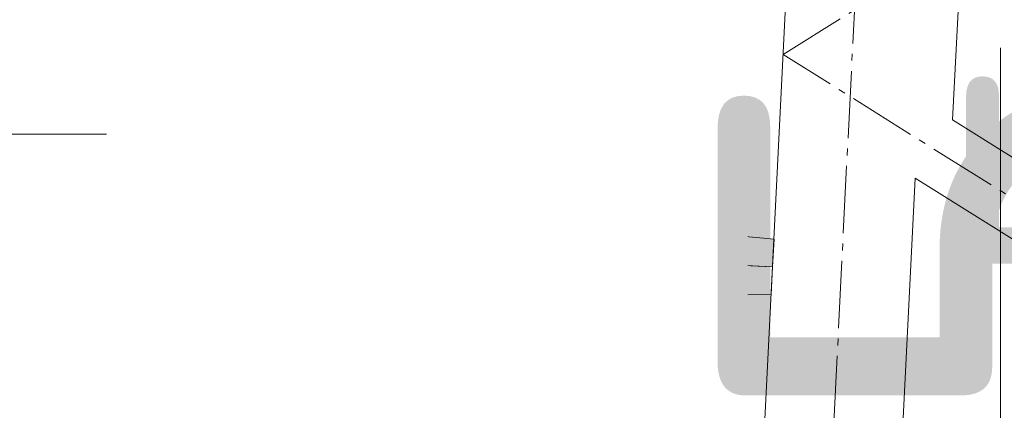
# Model space of a CAD drawing. Header units: millimetres. Extents: x -15830 to 4680139, y -28864 to 2281735.
# Tile 88 of 256: x 118368 to 119794, y 133069 to 133634. Entities that reach past the tile are written whole.
import ezdxf
from ezdxf import colors
from ezdxf.entities.mleader import LeaderData, LeaderLine
from ezdxf.enums import TextEntityAlignment as Align
from ezdxf.math import Vec2, Vec3

# ---------------------------------------------------------------- set-up
doc = ezdxf.new("R2010")
doc.units = ezdxf.units.MM
for name, pattern in [('AM_DIN_G_W050', [13.75, 9.75, -1.5, 1, -1.5]), ('CARKOVANA', [5, 3, -2]), ('DASHDOT', [25.4, 12.7, -6.35, 0, -6.35]), ('HIDDEN', [9.525, 6.35, -3.175])]:
    doc.linetypes.add(name, pattern=pattern)
for name, color, linetype in [('0 @ 250 (1)', 7, 'Continuous'), ('0 @ 250 (2)', 7, 'Continuous'), ('0 @ 400', 7, 'Continuous'), ('_____detaily', 1, 'Continuous'), ('NWT_UT_ZARIZENI', 4, 'Continuous')]:
    doc.layers.add(name, color=color, linetype=linetype)
for name, color, linetype, lineweight in [('A99_N_kce-pohl', 1, 'Continuous', 9), ('A99_N_kce-rez-sil', 6, 'Continuous', 18), ('A99_N_kce-rez-ten', 4, 'Continuous', 9), ('A99_N_kce-rez-ten @ 200', 4, 'Continuous', 9), ('A99_N_koty-200-vysk', 6, 'Continuous', 9), ('A99_N_sraf', 252, 'Continuous', 0), ('A99_N_txt-popis-50', 240, 'Continuous', 9), ('A99_N_txt-popis-50 @ 200', 240, 'Continuous', 9), ('A99_N_txt-popis-50 @ 50', 240, 'Continuous', 9), ('A99_N_znaceni 200', 5, 'Continuous', 5), ('A99_N_znaceni 50', 5, 'Continuous', 5), ('A99_S_kce-pohl', 7, 'Continuous', 5), ('A99_S_kce-rez-sil', 7, 'Continuous', 15), ('A99_S_kce-rez-ten', 7, 'Continuous', 9), ('A99_S_sraf', 252, 'Continuous', 9)]:
    doc.layers.add(name, color=color, linetype=linetype, lineweight=lineweight)
doc.styles.add('A99_kota', font='isocpeur.ttf', dxfattribs={"height": 2})
doc.styles.add('A99_popis', font='isocpeur.ttf')
doc.linetypes.add('IZOLACE', pattern='A,0.00254,-2.54,[134,ltypeshp.shx,S=2.54,R=0,X=-2.54,Y=0],-5.08,[134,ltypeshp.shx,S=2.54,R=180,X=2.54,Y=0],-2.54', length=10.16254)

# ---------------------------------------------------------------- blocks, each defined once
blk = doc.blocks.new('*U43')
at = {"color": 0, "linetype": 'ByBlock', "lineweight": -2}
blk.add_lwpolyline([(0, 0), (0, -5.7), (0, -5.7), (9.7, -5.7)], dxfattribs=at)
at = {"color": 0, "linetype": 'ByBlock', "lineweight": -2, "style": 'A99_kota'}
blk.add_attdef('POPIS', text='', height=2, dxfattribs=at).set_placement((9.2, -5.2), align=Align.BOTTOM_RIGHT)
blk.add_attdef('VYSKA', text='', height=2, dxfattribs=at).set_placement((9.2, -6.45), align=Align.TOP_RIGHT)
blk = doc.blocks.new('*U764')
at = {"layer": 'A99_N_koty-200-vysk', "lineweight": 5, "xscale": 200, "yscale": 200, "zscale": 200, "rotation": 90.00000000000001}
blk.add_blockref('*U43', (118649, 131653.3), dxfattribs=at)
blk.add_blockref('*U43', (118649, 131653.3), dxfattribs=at)
blk.add_blockref('*U43', (118649, 131653.3), dxfattribs=at)
blk.add_blockref('*U43', (118649, 131653.3), dxfattribs=at)
at = {"layer": 'A99_N_koty-200-vysk', "lineweight": 5}
ref = blk.add_blockref('*U43', (118649, 131653.3), dxfattribs=dict(at, xscale=200, yscale=200, zscale=200, rotation=90.00000000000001))
ref.add_attrib('VYSKA', '+14.245', dxfattribs={"layer": '0 @ 400', "color": 0, "linetype": 'ByBlock', "lineweight": -2, "height": 800, "rotation": 90, "style": 'A99_kota'}).set_placement((119379, 133598.3), align=Align.TOP_RIGHT)
ref = blk.add_blockref('*U43', (118649, 131653.3), dxfattribs=dict(at, xscale=200, yscale=200, zscale=200, rotation=90.00000000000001))
ref.add_attrib('VYSKA', '+14.245', dxfattribs={"layer": '0 @ 250 (1)', "color": 0, "linetype": 'ByBlock', "lineweight": -2, "height": 500, "rotation": 90, "style": 'A99_kota'}).set_placement((119739, 133598.3), align=Align.TOP_RIGHT)
ref = blk.add_blockref('*U43', (118649, 131653.3), dxfattribs=dict(at, xscale=200, yscale=200, zscale=200, rotation=90.00000000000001))
ref.add_attrib('VYSKA', '+14.245', dxfattribs={"layer": '0 @ 250 (2)', "color": 0, "linetype": 'ByBlock', "lineweight": -2, "height": 500, "rotation": 90, "style": 'A99_kota'}).set_placement((119739, 133598.3), align=Align.TOP_RIGHT)
blk = doc.blocks.new('Befestiger_gross')
at = {"layer": '_____detaily', "linetype": 'Continuous', "lineweight": -2}
for p, q in [((0.5, 0.5), (0, 0)), ((0.5, 0.5), (0, 0)), ((0.5, -0.5), (0, 0)), ((0.5, -0.5), (0, 0)), ((2.1, 0.5), (0.5, 0.5)), ((2.1, 0.5), (0.5, 0.5)), ((0.6, 0.5), (0.6, 0.5)), ((0.6, 0.5), (0.6, 0.5)), ((0.6, 0.5), (0.6, 0.5)), ((0.6, 0.5), (0.6, 0.5)), ((1.7, -1), (2.3, 1)), ((2.3, 1), (2.1, 0.5)), ((2.3, 1), (2.5, 0.5)), ((2.3, 1), (2.5, 0.5)), ((3.3, 0.5), (2.5, 0.5)), ((3.3, 0.5), (2.5, 0.5)), ((2.9, -1), (3.5, 1)), ((3.5, 1), (3.3, 0.5)), ((3.5, 1), (3.7, 0.5)), ((3.5, 1), (3.7, 0.5)), ((4.5, 0.5), (3.7, 0.5)), ((4.5, 0.5), (3.7, 0.5)), ((4, -1), (4.7, 1)), ((4.5, 0.5), (4.7, 1)), ((4.7, 1), (4.8, 0.5)), ((4.7, 1), (4.8, 0.5)), ((5.7, 0.5), (4.8, 0.5)), ((5.7, 0.5), (4.8, 0.5)), ((5.2, -1), (5.9, 1)), ((5.7, 0.5), (5.9, 1)), ((5.9, 1), (6, 0.5)), ((5.9, 1), (6, 0.5)), ((6.9, 0.5), (6, 0.5)), ((6, 0.5), (6, 0.5)), ((6.9, 0.5), (6, 0.5)), ((6, 0.5), (6, 0.5)), ((6.4, -1), (7, 1)), ((6.9, 0.5), (7, 1)), ((7, 1), (7.2, 0.5)), ((7, 1), (7.2, 0.5)), ((8.1, 0.5), (7.2, 0.5)), ((8.1, 0.5), (7.2, 0.5)), ((7.6, -1), (8.2, 1)), ((8.1, 0.5), (8.2, 1)), ((8.2, 1), (8.4, 0.5)), ((8.2, 1), (8.4, 0.5)), ((9.3, 0.5), (8.4, 0.5)), ((9.3, 0.5), (8.4, 0.5)), ((8.8, -1), (9.4, 1)), ((9.3, 0.5), (9.4, 1)), ((9.4, 1), (9.6, 0.5)), ((9.4, 1), (9.6, 0.5)), ((10.5, 0.5), (9.6, 0.5)), ((10.5, 0.5), (9.6, 0.5)), ((10, -1), (10.6, 1)), ((10.6, 1), (10.5, 0.5)), ((10.6, 1), (10.8, 0.5)), ((10.6, 1), (10.8, 0.5)), ((11.6, 0.5), (10.8, 0.5)), ((11.6, 0.5), (10.8, 0.5)), ((11.2, -1), (11.8, 1)), ((11.8, 1), (11.6, 0.5)), ((11.8, 1), (12, 0.5)), ((11.8, 1), (12, 0.5)), ((12.8, 0.5), (12, 0.5)), ((12.8, 0.5), (12, 0.5)), ((12.4, -1), (13, 1)), ((13, 1), (12.8, 0.5)), ((13, 1), (13.1, 0.5)), ((13, 1), (13.1, 0.5)), ((14, 0.5), (13.1, 0.5)), ((14, 0.5), (13.1, 0.5)), ((13.5, -1), (14.2, 1)), ((14.2, 1), (14, 0.5)), ((14.2, 1), (14.3, 0.5)), ((14.2, 1), (14.3, 0.5)), ((15.2, 0.5), (14.3, 0.5)), ((14.3, 0.5), (14.3, 0.5)), ((15.2, 0.5), (14.3, 0.5)), ((14.3, 0.5), (14.3, 0.5)), ((14.7, -1), (15.4, 1)), ((15.4, 1), (15.2, 0.5)), ((15.4, 1), (15.5, 0.5)), ((15.4, 1), (15.5, 0.5)), ((16.4, 0.5), (15.5, 0.5)), ((16.4, 0.5), (15.5, 0.5)), ((15.9, -1), (16.5, 1)), ((16.5, 1), (16.4, 0.5)), ((16.5, 1), (16.7, 0.5)), ((16.5, 1), (16.7, 0.5)), ((17.6, 0.5), (16.7, 0.5)), ((17.6, 0.5), (16.7, 0.5)), ((17.1, -1), (17.7, 1)), ((17.7, 1), (17.6, 0.5)), ((17.7, 1), (17.9, 0.5)), ((17.7, 1), (17.9, 0.5)), ((18.8, 0.5), (17.9, 0.5)), ((18.8, 0.5), (17.9, 0.5)), ((18.3, -1), (18.9, 1)), ((18.9, 1), (18.8, 0.5)), ((18.9, 1), (19.1, 0.5)), ((18.9, 1), (19.1, 0.5)), ((19.9, 0.5), (19.1, 0.5)), ((19.9, 0.5), (19.1, 0.5)), ((19.5, -1), (20.1, 1.1)), ((20.1, 1.1), (19.9, 0.5)), ((20.1, 1.1), (20.3, 0.5)), ((20.1, 1.1), (20.3, 0.5)), ((21.1, 0.5), (20.3, 0.5)), ((20.3, 0.5), (20.3, 0.5)), ((21.1, 0.5), (20.3, 0.5)), ((20.3, 0.5), (20.3, 0.5)), ((20.7, -1), (21.3, 1.1)), ((21.3, 1.1), (21.1, 0.5)), ((21.3, 1.1), (21.5, 0.5)), ((21.3, 1.1), (21.5, 0.5)), ((22.3, 0.5), (21.5, 0.5)), ((22.3, 0.5), (21.5, 0.5)), ((21.8, -1), (22.5, 1.1)), ((22.5, 1.1), (22.3, 0.5)), ((22.5, 1.1), (22.6, 0.5)), ((22.5, 1.1), (22.6, 0.5)), ((23.5, 0.5), (22.6, 0.5)), ((23.5, 0.5), (22.6, 0.5)), ((23, -1), (23.7, 1.1)), ((23.7, 1.1), (23.5, 0.5)), ((23.7, 1.1), (23.8, 0.5)), ((23.7, 1.1), (23.8, 0.5)), ((24.7, 0.5), (23.8, 0.5)), ((24.7, 0.5), (23.8, 0.5)), ((24.2, -1), (24.9, 1.1)), ((24.9, 1.1), (24.7, 0.5)), ((24.9, 1.1), (25, 0.5)), ((24.9, 1.1), (25, 0.5)), ((25.9, 0.5), (25, 0.5)), ((25.9, 0.5), (25, 0.5)), ((25.4, -1), (26, 1.1)), ((26, 1.1), (25.9, 0.5)), ((26, 1.1), (26.2, 0.5)), ((26, 1.1), (26.2, 0.5)), ((27, 0.5), (26.2, 0.5)), ((27, 0.5), (26.2, 0.5)), ((26.5, -1), (27.2, 1)), ((27.2, 1), (27, 0.5)), ((27.2, 1), (27.3, 0.5)), ((27.2, 1), (27.3, 0.5)), ((28.2, 0.5), (27.3, 0.5)), ((28.2, 0.5), (27.3, 0.5)), ((27.7, -1), (28.4, 1)), ((28.4, 1), (28.2, 0.5)), ((28.4, 1), (28.5, 0.5)), ((28.4, 1), (28.5, 0.5)), ((29.4, 0.5), (28.5, 0.5)), ((28.5, 0.5), (28.5, 0.5)), ((29.4, 0.5), (28.5, 0.5)), ((28.5, 0.5), (28.5, 0.5)), ((28.9, -1), (29.6, 1)), ((29.6, 1), (29.4, 0.5)), ((29.6, 1), (29.7, 0.5)), ((29.6, 1), (29.7, 0.5)), ((30.6, 0.5), (29.7, 0.5)), ((30.6, 0.5), (29.7, 0.5)), ((30.1, -1), (30.7, 1)), ((30.7, 1), (30.6, 0.5)), ((30.7, 1), (30.9, 0.5)), ((30.7, 1), (30.9, 0.5)), ((31.8, 0.5), (30.9, 0.5)), ((31.8, 0.5), (30.9, 0.5)), ((31.3, -1), (31.9, 1)), ((31.9, 1), (31.8, 0.5)), ((31.9, 1), (32.1, 0.5)), ((31.9, 1), (32.1, 0.5)), ((33, 0.5), (32.1, 0.5)), ((33, 0.5), (32.1, 0.5)), ((32.5, -1), (33.1, 1)), ((33.1, 1), (33, 0.5)), ((33.1, 1), (33.3, 0.5)), ((33.1, 1), (33.3, 0.5)), ((34.1, 0.5), (33.3, 0.5)), ((34.1, 0.5), (33.3, 0.5)), ((33.7, -1), (34.3, 1)), ((34.3, 1), (34.1, 0.5)), ((34.3, 1), (34.5, 0.5)), ((34.3, 1), (34.5, 0.5)), ((36.5, 0.5), (34.5, 0.5)), ((36.5, 0.5), (34.5, 0.5)), ((36.5, 0.5), (37.3, 1.4)), ((36.5, 0.5), (37.3, 1.4)), ((37.3, -1.4), (37.3, 1.4)), ((37.3, -1.4), (37.3, 1.4)), ((1.5, -0.5), (0.5, -0.5)), ((1.5, -0.5), (0.5, -0.5)), ((1.5, -0.5), (1.7, -1)), ((1.5, -0.5), (1.7, -1)), ((1.7, -1), (1.8, -0.5)), ((2.7, -0.5), (1.8, -0.5)), ((2.7, -0.5), (1.8, -0.5)), ((2.7, -0.5), (2.9, -1)), ((2.7, -0.5), (2.9, -1)), ((2.9, -1), (3, -0.5)), ((3.9, -0.5), (3, -0.5)), ((3.9, -0.5), (3, -0.5)), ((3.9, -0.5), (4, -1)), ((3.9, -0.5), (4, -1)), ((4.2, -0.5), (4, -1)), ((5.1, -0.5), (4.2, -0.5)), ((5.1, -0.5), (4.2, -0.5)), ((5.1, -0.5), (5.2, -1)), ((5.1, -0.5), (5.2, -1)), ((5.4, -0.5), (5.2, -1)), ((6.3, -0.5), (5.4, -0.5)), ((6.3, -0.5), (5.4, -0.5)), ((6.3, -0.5), (6.4, -1)), ((6.3, -0.5), (6.4, -1)), ((6.6, -0.5), (6.4, -1)), ((7.4, -0.5), (6.6, -0.5)), ((7.4, -0.5), (6.6, -0.5)), ((7.4, -0.5), (7.6, -1)), ((7.4, -0.5), (7.6, -1)), ((7.8, -0.5), (7.6, -1)), ((8.6, -0.5), (7.8, -0.5)), ((8.6, -0.5), (7.8, -0.5)), ((8.6, -0.5), (8.8, -1)), ((8.6, -0.5), (8.8, -1)), ((8.9, -0.5), (8.8, -1)), ((9.8, -0.5), (8.9, -0.5)), ((9.8, -0.5), (8.9, -0.5)), ((9.8, -0.5), (10, -1)), ((9.8, -0.5), (10, -1)), ((10.1, -0.5), (10, -1)), ((11, -0.5), (10.1, -0.5)), ((11, -0.5), (10.1, -0.5)), ((11, -0.5), (11.2, -1)), ((11, -0.5), (11.2, -1)), ((11.3, -0.5), (11.2, -1)), ((12.2, -0.5), (11.3, -0.5)), ((12.2, -0.5), (11.3, -0.5)), ((12.2, -0.5), (12.3, -1)), ((12.2, -0.5), (12.3, -1)), ((12.5, -0.5), (12.3, -1)), ((13.4, -0.5), (12.5, -0.5)), ((13.4, -0.5), (12.5, -0.5)), ((13.4, -0.5), (13.5, -1)), ((13.4, -0.5), (13.5, -1)), ((13.7, -0.5), (13.5, -1)), ((14.6, -0.5), (13.7, -0.5)), ((14.6, -0.5), (13.7, -0.5)), ((14.6, -0.5), (14.7, -1)), ((14.6, -0.5), (14.7, -1)), ((14.9, -0.5), (14.7, -1)), ((15.7, -0.5), (14.9, -0.5)), ((15.7, -0.5), (14.9, -0.5)), ((15.7, -0.5), (15.9, -1)), ((15.7, -0.5), (15.9, -1)), ((16.1, -0.5), (15.9, -1)), ((16.9, -0.5), (16.1, -0.5)), ((16.9, -0.5), (16.1, -0.5)), ((16.9, -0.5), (17.1, -1)), ((16.9, -0.5), (17.1, -1)), ((17.2, -0.5), (17.1, -1)), ((18.1, -0.5), (17.2, -0.5)), ((18.1, -0.5), (17.2, -0.5)), ((18.1, -0.5), (18.3, -1)), ((18.1, -0.5), (18.3, -1)), ((18.4, -0.5), (18.3, -1)), ((19.3, -0.5), (18.4, -0.5)), ((19.3, -0.5), (18.4, -0.5)), ((19.3, -0.5), (19.5, -1)), ((19.3, -0.5), (19.5, -1)), ((19.6, -0.5), (19.5, -1)), ((20.5, -0.5), (19.6, -0.5)), ((20.5, -0.5), (19.6, -0.5)), ((20.5, -0.5), (20.7, -1)), ((20.5, -0.5), (20.7, -1)), ((20.8, -0.5), (20.7, -1)), ((21.7, -0.5), (20.8, -0.5)), ((21.7, -0.5), (20.8, -0.5)), ((21.7, -0.5), (21.8, -1)), ((21.7, -0.5), (21.8, -1)), ((22, -0.5), (21.8, -1)), ((22.9, -0.5), (22, -0.5)), ((22.9, -0.5), (22, -0.5)), ((22.9, -0.5), (23, -1)), ((22.9, -0.5), (23, -1)), ((23.2, -0.5), (23, -1)), ((24.1, -0.5), (23.2, -0.5)), ((24.1, -0.5), (23.2, -0.5)), ((24.1, -0.5), (24.2, -1)), ((24.1, -0.5), (24.2, -1)), ((24.4, -0.5), (24.2, -1)), ((25.3, -0.5), (24.4, -0.5)), ((25.3, -0.5), (24.4, -0.5)), ((25.3, -0.5), (25.4, -1)), ((25.3, -0.5), (25.4, -1)), ((25.6, -0.5), (25.4, -1)), ((26.4, -0.5), (25.6, -0.5)), ((26.4, -0.5), (25.6, -0.5)), ((26.4, -0.5), (26.5, -1)), ((26.4, -0.5), (26.5, -1)), ((26.7, -0.5), (26.5, -1)), ((27.6, -0.5), (26.7, -0.5)), ((27.6, -0.5), (26.7, -0.5)), ((27.6, -0.5), (27.7, -1)), ((27.6, -0.5), (27.7, -1)), ((27.9, -0.5), (27.7, -1)), ((28.8, -0.5), (27.9, -0.5)), ((28.8, -0.5), (27.9, -0.5)), ((28.8, -0.5), (28.9, -1)), ((28.8, -0.5), (28.9, -1)), ((29.1, -0.5), (28.9, -1)), ((30, -0.5), (29.1, -0.5)), ((30, -0.5), (29.1, -0.5)), ((30, -0.5), (30.1, -1)), ((30, -0.5), (30.1, -1)), ((30.3, -0.5), (30.1, -1)), ((31.1, -0.5), (30.3, -0.5)), ((31.1, -0.5), (30.3, -0.5)), ((31.1, -0.5), (31.3, -1)), ((31.1, -0.5), (31.3, -1)), ((31.5, -0.5), (31.3, -1)), ((32.3, -0.5), (31.5, -0.5)), ((32.3, -0.5), (31.5, -0.5)), ((32.3, -0.5), (32.5, -1)), ((32.3, -0.5), (32.5, -1)), ((32.6, -0.5), (32.5, -1)), ((33.5, -0.5), (32.6, -0.5)), ((33.5, -0.5), (32.6, -0.5)), ((33.5, -0.5), (33.7, -1)), ((33.5, -0.5), (33.7, -1)), ((33.8, -0.5), (33.7, -1)), ((36.5, -0.5), (33.8, -0.5)), ((36.5, -0.5), (33.8, -0.5)), ((36.5, -0.5), (37.3, -1.4)), ((36.5, -0.5), (37.3, -1.4))]:
    blk.add_line(p, q, dxfattribs=at)
blk = doc.blocks.new('*U926')
at = {"layer": 'A99_N_txt-popis-50 @ 50', "lineweight": 9}
ml = blk.add_multileader_mtext('Standard', dxfattribs=at)
ml.set_content('\\A1;{\\C256;odvodňovací systém \\Pbude součásti \\Pdodávky opláštění}', color=1, style='A99_popis')
ml.set_leader_properties(color=256, linetype='ByLayer', lineweight=-1)
ml.build(insert=Vec2(0, 0))
ml.multileader.update_dxf_attribs({"dogleg_length": 1, "arrow_head_size": 75, "scale": 50})
ctx = ml.context
ctx.base_point, ctx.scale, ctx.char_height, ctx.arrow_head_size, ctx.landing_gap_size, ctx.plane_origin, ctx.plane_x_axis, ctx.plane_y_axis = Vec3(118618.1, 91672), 50, 100, 75, 62.5, Vec3(122104.1, 85760.8), Vec3(0, 1), Vec3(-1, 0)
notes = []
notes.append((ctx, [(1, (1, 1, 0), (118618.1, 93153.3), (0, -1), 146.2, [(0, [(119864.3, 93153.3)], 0, [])])]))
ctx.mtext.insert, ctx.mtext.text_direction, ctx.mtext.rotation, ctx.mtext.width, ctx.mtext.defined_height, ctx.mtext.flow_direction = Vec3(118553.1, 91734.5), Vec3(0, 1), 1.570796, 1255, 15.9, 5
ctx.mtext.has_bg_fill, ctx.mtext.bg_color, ctx.mtext.bg_scale_factor, ctx.mtext.bg_transparency, ctx.mtext.use_window_bg_color = 1, -1073741824, 1, 0, 1
for ctx, leaders in notes:
    for number, flags, end, landing, length, lines in leaders:
        leader = LeaderData()
        leader.index, (leader.has_last_leader_line, leader.has_dogleg_vector, leader.attachment_direction) = number, flags
        leader.last_leader_point, leader.dogleg_vector, leader.dogleg_length = Vec3(end), Vec3(landing), length
        for number, points, colour, breaks in lines:
            line = LeaderLine()
            line.index, line.vertices, line.color, line.breaks = number, Vec3.list(points), colors.encode_raw_color(colour), breaks
            leader.lines.append(line)
        ctx.leaders.append(leader)
at = {"layer": 'A99_N_txt-popis-50 @ 200', "lineweight": 9}
ml = blk.add_multileader_mtext('Standard', dxfattribs=at)
ml.set_content('\\A1;{\\C256;odvodňovací systém \\Pbude součásti \\Pdodávky opláštění}', color=1, style='A99_popis')
ml.set_leader_properties(color=256, linetype='ByLayer', lineweight=-1)
ml.build(insert=Vec2(0, 0))
ml.multileader.update_dxf_attribs({"dogleg_length": 1, "arrow_head_size": 300, "scale": 200})
ctx = ml.context
ctx.base_point, ctx.scale, ctx.char_height, ctx.arrow_head_size, ctx.landing_gap_size, ctx.plane_origin, ctx.plane_x_axis, ctx.plane_y_axis = Vec3(117949, 82248.3), 200, 400, 300, 250, Vec3(122104.1, 85760.8), Vec3(0, 1), Vec3(-1, 0)
notes = []
notes.append((ctx, [(1, (1, 1, 0), (117949, 92478.3), (0, -1), 4890, [(0, [(119864.3, 93153.3)], 0, [])])]))
ctx.mtext.insert, ctx.mtext.text_direction, ctx.mtext.rotation, ctx.mtext.width, ctx.mtext.defined_height, ctx.mtext.flow_direction = Vec3(117689, 82498.3), Vec3(0, 1), 1.570796, 5020, 63.5, 5
ctx.mtext.has_bg_fill, ctx.mtext.bg_color, ctx.mtext.bg_scale_factor, ctx.mtext.bg_transparency, ctx.mtext.use_window_bg_color = 1, -1073741824, 1, 0, 1
for ctx, leaders in notes:
    for number, flags, end, landing, length, lines in leaders:
        leader = LeaderData()
        leader.index, (leader.has_last_leader_line, leader.has_dogleg_vector, leader.attachment_direction) = number, flags
        leader.last_leader_point, leader.dogleg_vector, leader.dogleg_length = Vec3(end), Vec3(landing), length
        for number, points, colour, breaks in lines:
            line = LeaderLine()
            line.index, line.vertices, line.color, line.breaks = number, Vec3.list(points), colors.encode_raw_color(colour), breaks
            leader.lines.append(line)
        ctx.leaders.append(leader)

msp = doc.modelspace()

# ---------------------------------------------------------------- hatches: boundary and pattern name
at = {"layer": 'A99_N_kce-rez-ten', "lineweight": 0, "transparency": 33554562}
h = msp.add_hatch(dxfattribs=at)
h.set_pattern_fill('ANSI31', color=1, scale=50)
h.set_pattern_definition([(135, (123068.95, 93326.0855), (-4.4194174, -4.4194174), [])])
h.paths.add_polyline_path([(118508.95, 133435.752), (118508.95, 133340.752), (118488.95, 133340.752), (118488.95, 133428.252)])
at = {"layer": 'A99_N_kce-rez-ten', "lineweight": 0}
for points in [[(118469.667, 133365.752), (118469.667, 133380.752), (118470.667, 133380.752), (118470.667, 133365.752)], [(118511.95, 133365.752), (118511.95, 133380.752), (118510.95, 133380.752), (118510.95, 133365.752)], [(118637.95, 133358.253), (118637.95, 133373.253), (118638.95, 133373.253), (118638.95, 133358.253)]]:
    msp.add_hatch(color=1, dxfattribs=at).paths.add_polyline_path(points)
at = {"layer": 'A99_N_kce-rez-ten', "lineweight": 0, "transparency": 33554562}
h = msp.add_hatch(dxfattribs=at)
h.set_pattern_fill('ANSI31', color=1, scale=50)
h.set_pattern_definition([(135, (123068.95, 93398.5855), (-4.4194174, -4.4194174), [])])
h.paths.add_polyline_path([(118488.95, 133340.752), (118648.95, 133340.752), (118648.95, 133325.752), (118488.95, 133325.752)])
at = {"layer": 'A99_N_kce-rez-ten @ 200', "linetype": 'Continuous', "lineweight": 0}
h = msp.add_hatch(dxfattribs=at)
h.set_pattern_fill('HONEY', color=1, scale=0.25, style=2)
h.set_pattern_definition([(90, (-86191.5497, -922730.248), (-5.41265875, 9.375), [6.25, -12.5]), (210, (-86191.5497, -922730.248), (-5.412658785, -9.37499998), [6.25, -12.5]), (150, (-86191.5497, -922730.248), (-10.825317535, 2e-08), [-12.5, 6.25])])
h.paths.add_polyline_path([(118472.45, 133396.752), (118472.45, 133366.752), (118397.45, 133366.752), (118397.45, 133392.752), (118454.95, 133393.252), (118454.95, 133396.752)])
h = msp.add_hatch(dxfattribs=at)
h.set_pattern_fill('HONEY', color=1, scale=0.25, style=2)
h.set_pattern_definition([(90, (-86071.0497, -922704.248), (-5.41265875, 9.375), [6.25, -12.5]), (210, (-86071.0497, -922704.248), (-5.412658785, -9.37499998), [6.25, -12.5]), (150, (-86071.0497, -922704.248), (-10.825317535, 2e-08), [-12.5, 6.25])])
h.paths.add_polyline_path([(118510.95, 133398.752), (118646.95, 133397.752), (118646.95, 133342.752), (118510.95, 133342.752)])
at = {"layer": 'A99_N_sraf', "lineweight": 0, "transparency": 33554562}
h = msp.add_hatch(dxfattribs=at)
h.set_pattern_fill('HONEY', color=1, scale=75)
h.set_pattern_definition([(272.86, (118990.93, 127436.099), (8.810534, -13.639882), [9.375, -18.75]), (32.86, (118990.93, 127436.099), (7.407217, 14.450087), [9.375, -18.75]), (332.86, (118990.93, 127436.099), (16.217751, 0.810205), [-18.75, 9.375])])
h.paths.add_polyline_path([(118988.231, 133676.377), (118982.167, 133555.007), (118885.428, 133540.971)])
h = msp.add_hatch(dxfattribs=at)
h.set_pattern_fill('HONEY', color=1, scale=75)
h.set_pattern_definition([(0, (-86071.05, 94283.252), (14.0625, 8.11898812), [9.375, -18.75]), (120, (-86071.05, 94283.252), (-14.06249997, 8.11898818), [9.375, -18.75]), (60, (-86071.05, 94283.252), (3e-08, 16.2379763), [-18.75, 9.375])])
h.paths.add_polyline_path([(118508.95, 133400.752), (118508.944, 133439.657), (118664.406, 133508.902), (118675.891, 133429.749), (118648.95, 133400.752)])
at = {"layer": 'A99_S_sraf', "linetype": 'Continuous', "lineweight": 0, "ltscale": 2, "transparency": 33554562}
h = msp.add_hatch(dxfattribs=at)
h.set_pattern_fill('BETON-LEHKY', color=256, scale=10)
h.set_pattern_definition([(137.86, (119497.84, 121899.01), (-26.83778, -29.6603), []), (92.86, (119482.357, 121943.362), (-29.660305, 26.83778), [5, -51.56854]), (137.86, (119482.108, 121948.356), (-26.83778, -29.6603), [5, -35]), (182.86, (119478.4, 121951.71), (-26.83778, -29.660305), [5, -51.56854]), (227.86, (119473.406, 121951.46), (29.6603, -26.83778), [5, -35]), (92.86, (119470.3, 121942.76), (-29.660305, 26.83778), [5, -51.56854]), (137.86, (119474.01, 121939.405), (-26.83778, -29.6603), [5, -35]), (182.86, (119479.002, 121939.655), (-26.83778, -29.660305), [5, -51.56854]), (227.86, (119482.357, 121943.362), (29.6603, -26.83778), [5, -35]), (137.86, (119465.08, 121955.62), (-26.83778, -29.6603), [10, -30])])
h.paths.add_polyline_path([(119452.178, 139355.617), (119159.71, 133501.325), (119214.642, 133498.58), (119503.538, 139281.368), (119503.95, 139358.025)])
at = {"layer": 'A99_S_sraf', "lineweight": 0, "transparency": 33554687}
h = msp.add_hatch(dxfattribs=at)
h.set_pattern_fill('ZELEZOBETON', color=256, scale=10)
h.set_pattern_definition([(135, (122783.95, 93373.25), (-35.35534, -35.35534), []), (135, (122783.95, 93387.394), (-35.35534, -35.35534), []), (135, (122783.95, 93415.68), (-49.497475, -21.213203), [20, -10, 0, -10])])
h.paths.add_polyline_path([(119508.531, 139281.119), (119569.478, 139278.074), (119707.001, 139271.204), (119758.22, 139268.645), (119756.222, 139228.695), (119526.012, 139230.183), (119471.126, 138131.553), (119700.341, 138110.09), (119696.349, 138030.19), (119466.137, 138031.678), (119411.252, 136933.048), (119640.367, 136911.594), (119636.372, 136831.685), (119406.262, 136833.173), (119351.377, 135734.543), (119580.442, 135713.093), (119576.447, 135633.18), (119346.387, 135634.667), (119291.502, 134536.038), (119520.716, 134514.574), (119516.521, 134434.675), (119286.512, 134436.162), (119231.627, 133337.532), (119460.592, 133316.092), (119458.594, 133276.131), (118649.855, 133316.534), (118654.345, 133406.422), (119219.136, 133488.343)])

# ---------------------------------------------------------------- linework, layer by layer
at = {"layer": 'A99_N_kce-pohl'}
msp.add_lwpolyline([(118493.78, 145663.252), (118493.78, 133513.252)], dxfattribs=at)
at = {"layer": 'A99_N_kce-pohl', "lineweight": 0}
for points in [[(118990.93, 133730.405), (118982.167, 133555.007)], [(119143.537, 133578.421), (118664.406, 133508.902)]]:
    msp.add_lwpolyline(points, dxfattribs=at)
at = {"layer": 'A99_N_kce-pohl', "linetype": 'Continuous'}
for points in [[(118489.997, 133516.027), (118463.89, 133539.339)], [(118504.915, 133502.705), (118478.274, 133472.869)]]:
    msp.add_lwpolyline(points, dxfattribs=at)
for points in [[(118478.274, 133472.869), (118504.916, 133502.706), (118489.998, 133516.027), (118463.356, 133486.191)], [(118478.074, 133476.399), (118501.386, 133502.506), (118490.197, 133512.497), (118466.885, 133486.39)]]:
    msp.add_lwpolyline(points, close=True, dxfattribs=at)
at = {"layer": 'A99_N_kce-pohl', "lineweight": 5}
for points in [[(118548.95, 133493.252), (118578.95, 133493.252), (118578.95, 133503.252), (118533.95, 133508.252), (118473.95, 133448.252), (118473.95, 133403.252), (118443.95, 133403.252)], [(118488.95, 133323.752), (118488.95, 130583.252)]]:
    msp.add_lwpolyline(points, dxfattribs=at)
at = {"layer": 'A99_N_kce-pohl', "linetype": 'Continuous', "lineweight": 0}
msp.add_lwpolyline([(118664.406, 133508.902), (118508.944, 133439.657), (118508.95, 133400.752), (118648.95, 133400.752), (118675.891, 133429.749)], close=True, dxfattribs=at)
at = {"layer": 'A99_N_kce-pohl', "linetype": 'Continuous', "lineweight": 5}
for radius, start, end in [(4410, 137.907908, 222.092092), (4355, 137.904509, 221.569236)]:
    msp.add_arc((121736.45, 130583.252), radius, start, end, dxfattribs=at)
at = {"layer": 'A99_N_kce-rez-sil', "color": 1, "linetype": 'Continuous', "lineweight": 5}
for radius, start, end in [(4400, 137.907908, 222.092092), (4375, 137.906029, 222.093971)]:
    msp.add_arc((121736.45, 130583.252), radius, start, end, dxfattribs=at)
at = {"layer": 'A99_N_kce-rez-ten', "color": 1, "lineweight": 0}
for p, q in [((118464.369, 133369.667), (118464.369, 133376.753)), ((118467.513, 133377.54), (118465.156, 133377.54)), ((118467.513, 133375.178), (118465.156, 133375.178)), ((118467.437, 133371.241), (118465.156, 133371.242)), ((118467.513, 133371.241), (118465.156, 133371.242)), ((118467.513, 133368.88), (118465.156, 133368.88)), ((118468.305, 133378.21), (118467.805, 133378.21)), ((118467.805, 133368.21), (118467.805, 133378.21)), ((118468.667, 133381.252), (118468.305, 133377.54)), ((118468.305, 133368.21), (118468.305, 133378.21)), ((118468.305, 133368.88), (118468.305, 133377.54)), ((118468.305, 133368.88), (118468.667, 133365.252)), ((118469.667, 133381.252), (118468.667, 133381.252)), ((118469.667, 133381.252), (118468.667, 133381.252)), ((118469.667, 133381.252), (118469.667, 133365.252)), ((118469.667, 133365.752), (118469.667, 133380.752)), ((118469.667, 133380.752), (118470.667, 133380.752)), ((118470.667, 133380.752), (118469.667, 133380.752)), ((118470.667, 133380.752), (118470.667, 133365.752)), ((118508.95, 133376.402), (118470.667, 133376.402)), ((118508.95, 133370.102), (118470.667, 133370.102)), ((118510.949, 133380.752), (118511.95, 133380.752)), ((118511.95, 133380.752), (118510.95, 133380.752)), ((118510.95, 133380.752), (118510.95, 133365.752)), ((118511.95, 133381.252), (118512.95, 133381.252)), ((118511.95, 133381.252), (118511.95, 133365.252)), ((118511.95, 133381.252), (118512.95, 133381.252)), ((118511.95, 133365.752), (118511.95, 133380.752)), ((118512.95, 133381.252), (118513.311, 133377.54)), ((118513.312, 133368.88), (118512.95, 133365.252)), ((118513.311, 133378.21), (118513.811, 133378.21)), ((118513.312, 133368.21), (118513.311, 133378.21)), ((118513.312, 133368.88), (118513.311, 133377.54)), ((118513.812, 133368.21), (118513.811, 133378.21)), ((118514.104, 133377.54), (118516.461, 133377.54)), ((118514.104, 133375.178), (118516.461, 133375.178)), ((118514.104, 133371.241), (118516.461, 133371.242)), ((118514.104, 133368.88), (118516.461, 133368.88)), ((118514.18, 133371.241), (118516.461, 133371.242)), ((118518.346, 133375.502), (118517.236, 133371.002)), ((118517.236, 133371.002), (118517.755, 133370.102)), ((118517.248, 133369.667), (118517.248, 133376.753)), ((118518.346, 133375.502), (118517.558, 133375.502)), ((118518.866, 133376.402), (118517.755, 133370.102)), ((118518.275, 133371.002), (118517.755, 133370.102)), ((118519.386, 133375.502), (118518.275, 133371.002)), ((118519.036, 133371.002), (118518.275, 133371.002)), ((118518.866, 133376.402), (118518.346, 133375.502)), ((118518.866, 133376.402), (118519.386, 133375.502)), ((118520.146, 133375.502), (118519.036, 133371.002)), ((118519.036, 133371.002), (118519.555, 133370.102)), ((118520.146, 133375.502), (118519.358, 133375.502)), ((118520.666, 133376.402), (118519.555, 133370.102)), ((118520.075, 133371.002), (118519.555, 133370.102)), ((118521.186, 133375.502), (118520.075, 133371.002)), ((118520.836, 133371.002), (118520.075, 133371.002)), ((118520.666, 133376.402), (118520.146, 133375.502)), ((118520.666, 133376.402), (118521.186, 133375.502)), ((118521.946, 133375.502), (118520.836, 133371.002)), ((118520.836, 133371.002), (118521.355, 133370.102)), ((118521.946, 133375.502), (118521.158, 133375.502)), ((118522.466, 133376.402), (118521.355, 133370.102)), ((118521.875, 133371.002), (118521.355, 133370.102)), ((118522.986, 133375.502), (118521.875, 133371.002)), ((118522.636, 133371.002), (118521.875, 133371.002)), ((118522.466, 133376.402), (118521.946, 133375.502)), ((118522.466, 133376.402), (118522.986, 133375.502)), ((118523.746, 133375.502), (118522.636, 133371.002)), ((118522.636, 133371.002), (118523.155, 133370.102)), ((118523.746, 133375.502), (118522.958, 133375.502)), ((118524.266, 133376.402), (118523.155, 133370.102)), ((118523.675, 133371.002), (118523.155, 133370.102)), ((118524.786, 133375.502), (118523.675, 133371.002)), ((118524.436, 133371.002), (118523.675, 133371.002)), ((118524.266, 133376.402), (118523.746, 133375.502)), ((118524.266, 133376.402), (118524.786, 133375.502)), ((118525.546, 133375.502), (118524.436, 133371.002)), ((118524.436, 133371.002), (118524.955, 133370.102)), ((118525.546, 133375.502), (118524.758, 133375.502)), ((118526.066, 133376.402), (118524.955, 133370.102)), ((118525.475, 133371.002), (118524.955, 133370.102)), ((118526.586, 133375.502), (118525.475, 133371.002)), ((118526.236, 133371.002), (118525.475, 133371.002)), ((118526.066, 133376.402), (118525.546, 133375.502)), ((118526.066, 133376.402), (118526.586, 133375.502)), ((118527.346, 133375.502), (118526.236, 133371.002)), ((118526.236, 133371.002), (118526.755, 133370.102)), ((118527.346, 133375.502), (118526.558, 133375.502)), ((118527.866, 133376.402), (118526.755, 133370.102)), ((118527.275, 133371.002), (118526.755, 133370.102)), ((118528.386, 133375.502), (118527.275, 133371.002)), ((118528.036, 133371.002), (118527.275, 133371.002)), ((118527.866, 133376.402), (118527.346, 133375.502)), ((118527.866, 133376.402), (118528.386, 133375.502)), ((118529.146, 133375.502), (118528.036, 133371.002)), ((118528.036, 133371.002), (118528.555, 133370.102)), ((118529.146, 133375.502), (118528.358, 133375.502)), ((118529.666, 133376.402), (118528.555, 133370.102)), ((118529.075, 133371.002), (118528.555, 133370.102)), ((118530.186, 133375.502), (118529.075, 133371.002)), ((118529.836, 133371.002), (118529.075, 133371.002)), ((118529.666, 133376.402), (118529.146, 133375.502)), ((118529.666, 133376.402), (118530.186, 133375.502)), ((118530.186, 133372.42), (118529.836, 133371.002)), ((118529.836, 133371.002), (118530.186, 133370.396)), ((118530.186, 133375.502), (118530.883, 133375.315)), ((118530.186, 133375.502), (118530.186, 133370.396)), ((118530.883, 133371.189), (118530.186, 133371.002)), ((118530.883, 133375.315), (118530.883, 133371.189)), ((118632.652, 133362.168), (118632.653, 133369.253)), ((118635.797, 133370.041), (118633.44, 133370.041)), ((118636.589, 133370.711), (118636.089, 133370.711)), ((118636.089, 133360.711), (118636.089, 133370.711)), ((118636.95, 133373.753), (118636.589, 133370.041)), ((118636.589, 133360.711), (118636.589, 133370.711)), ((118636.589, 133361.381), (118636.589, 133370.041)), ((118637.95, 133373.753), (118636.95, 133373.753)), ((118637.95, 133373.753), (118636.95, 133373.753)), ((118637.95, 133373.753), (118637.95, 133357.753)), ((118637.95, 133358.253), (118637.95, 133373.253)), ((118637.95, 133373.253), (118638.95, 133373.253)), ((118638.951, 133373.253), (118637.95, 133373.253)), ((118638.95, 133373.253), (118638.95, 133358.253)), ((118686.234, 133368.903), (118638.95, 133368.903)), ((118686.65, 133368.903), (118685.539, 133362.603)), ((118686.65, 133368.903), (118686.13, 133368.003)), ((118686.65, 133368.903), (118687.169, 133368.003)), ((118688.45, 133368.903), (118687.339, 133362.603)), ((118688.45, 133368.903), (118687.93, 133368.003)), ((118688.45, 133368.903), (118688.969, 133368.003)), ((118690.25, 133368.903), (118689.139, 133362.603)), ((118690.25, 133368.903), (118689.73, 133368.003)), ((118690.25, 133368.903), (118690.769, 133368.003)), ((118692.05, 133368.903), (118690.939, 133362.603)), ((118692.05, 133368.903), (118691.53, 133368.003)), ((118692.05, 133368.903), (118692.569, 133368.003)), ((118693.85, 133368.903), (118692.739, 133362.603)), ((118693.85, 133368.903), (118693.33, 133368.003)), ((118693.85, 133368.903), (118694.369, 133368.003)), ((118695.65, 133368.903), (118694.539, 133362.603)), ((118695.65, 133368.903), (118695.13, 133368.003)), ((118695.65, 133368.903), (118696.169, 133368.003)), ((118697.45, 133368.903), (118696.339, 133362.603)), ((118697.45, 133368.903), (118696.93, 133368.003)), ((118697.45, 133368.903), (118697.969, 133368.003)), ((118468.305, 133368.21), (118467.805, 133368.21)), ((118469.667, 133365.252), (118468.667, 133365.252)), ((118469.667, 133365.252), (118468.667, 133365.252)), ((118470.667, 133365.752), (118469.667, 133365.752)), ((118510.95, 133365.752), (118511.95, 133365.752)), ((118511.95, 133365.252), (118512.95, 133365.252)), ((118511.95, 133365.252), (118512.95, 133365.252)), ((118513.312, 133368.21), (118513.812, 133368.21)), ((118635.797, 133367.679), (118633.44, 133367.679)), ((118635.721, 133363.742), (118633.44, 133363.743)), ((118635.797, 133363.742), (118633.44, 133363.743)), ((118635.797, 133361.381), (118633.44, 133361.381)), ((118636.589, 133360.711), (118636.089, 133360.711)), ((118636.589, 133361.381), (118636.95, 133357.753)), ((118637.95, 133357.753), (118636.95, 133357.753)), ((118637.95, 133357.753), (118636.95, 133357.753)), ((118638.95, 133358.253), (118637.95, 133358.253)), ((118686.234, 133362.603), (118638.95, 133362.603)), ((118687.169, 133368.003), (118686.059, 133363.503)), ((118686.819, 133363.503), (118686.059, 133363.503)), ((118687.93, 133368.003), (118686.819, 133363.503)), ((118686.819, 133363.503), (118687.339, 133362.603)), ((118687.93, 133368.003), (118687.142, 133368.003)), ((118687.859, 133363.503), (118687.339, 133362.603)), ((118688.969, 133368.003), (118687.859, 133363.503)), ((118688.619, 133363.503), (118687.859, 133363.503)), ((118689.73, 133368.003), (118688.619, 133363.503)), ((118688.619, 133363.503), (118689.139, 133362.603)), ((118689.73, 133368.003), (118688.942, 133368.003)), ((118689.659, 133363.503), (118689.139, 133362.603)), ((118690.769, 133368.003), (118689.659, 133363.503)), ((118690.419, 133363.503), (118689.659, 133363.503)), ((118691.53, 133368.003), (118690.419, 133363.503)), ((118690.419, 133363.503), (118690.939, 133362.603)), ((118691.53, 133368.003), (118690.742, 133368.003)), ((118691.459, 133363.503), (118690.939, 133362.603)), ((118692.569, 133368.003), (118691.459, 133363.503)), ((118692.219, 133363.503), (118691.459, 133363.503)), ((118693.33, 133368.003), (118692.219, 133363.503)), ((118692.219, 133363.503), (118692.739, 133362.603)), ((118693.33, 133368.003), (118692.542, 133368.003)), ((118693.259, 133363.503), (118692.739, 133362.603)), ((118694.369, 133368.003), (118693.259, 133363.503)), ((118694.019, 133363.503), (118693.259, 133363.503)), ((118695.13, 133368.003), (118694.019, 133363.503)), ((118694.019, 133363.503), (118694.539, 133362.603)), ((118695.13, 133368.003), (118694.342, 133368.003)), ((118695.059, 133363.503), (118694.539, 133362.603)), ((118696.169, 133368.003), (118695.059, 133363.503)), ((118695.819, 133363.503), (118695.059, 133363.503)), ((118696.93, 133368.003), (118695.819, 133363.503)), ((118695.819, 133363.503), (118696.339, 133362.603)), ((118696.93, 133368.003), (118696.142, 133368.003)), ((118696.859, 133363.503), (118696.339, 133362.603)), ((118697.969, 133368.003), (118696.859, 133363.503)), ((118697.619, 133363.503), (118696.859, 133363.503)), ((118697.969, 133364.921), (118697.619, 133363.503)), ((118697.619, 133363.503), (118697.969, 133362.897)), ((118697.969, 133368.003), (118698.667, 133367.816)), ((118697.969, 133368.003), (118697.969, 133362.897)), ((118698.667, 133363.69), (118697.969, 133363.503)), ((118698.667, 133367.816), (118698.667, 133363.69))]:
    msp.add_line(p, q, dxfattribs=at)
at = {"layer": 'A99_N_kce-rez-ten', "linetype": 'CARKOVANA', "lineweight": 0, "ltscale": 15, "const_width": 5}
for points in [[(119621.45, 139583.252), (119621.45, 139442.995, -0.40066503), (119609.531, 139430.509), (119292.333, 139415.755, 0.38625393), (119266.145, 139389.657), (118980.856, 133679.066), (118881.311, 133547.952), (118662.302, 133516.176), (118481.45, 133435.622), (118481.45, 133325.752)], [(119626.45, 139583.252), (119626.45, 139442.995, -0.40066503), (119609.763, 139425.514), (119292.565, 139410.761, 0.38625393), (119271.139, 139389.408), (118985.772, 133677.273), (118884.056, 133543.298), (118663.705, 133511.327), (118486.45, 133432.375), (118486.45, 133325.752)]]:
    msp.add_lwpolyline(points, format="xyb", dxfattribs=at)
at = {"layer": 'A99_N_kce-rez-ten', "linetype": 'Continuous', "lineweight": 0, "ltscale": 0.5}
for points in [[(119618.95, 139583.252), (119618.95, 139442.995, -0.40066503), (119609.415, 139433.006), (119292.217, 139418.253, 0.38625393), (119263.648, 139389.782), (118978.397, 133679.963), (118879.939, 133550.28), (118661.601, 133518.6), (118478.95, 133437.245), (118478.95, 133325.752)], [(119623.95, 139583.252), (119623.95, 139442.995, -0.40066503), (119609.647, 139428.011), (119292.449, 139413.258, 0.38625393), (119268.642, 139389.532), (118983.314, 133678.17), (118882.683, 133545.625), (118663.004, 133513.751), (118483.95, 133433.999), (118483.95, 133325.752)], [(119628.95, 139583.252), (119628.95, 139442.995, -0.40066503), (119609.88, 139423.017), (119292.682, 139408.263, 0.38625393), (119273.636, 139389.283), (118988.231, 133676.377), (118885.428, 133540.971), (118664.406, 133508.902), (118488.95, 133430.752), (118488.95, 133325.752)]]:
    msp.add_lwpolyline(points, format="xyb", dxfattribs=at)
at = {"layer": 'A99_N_kce-rez-ten', "lineweight": 0}
msp.add_lwpolyline([(119355.329, 139421.188), (119062.852, 133566.714)], dxfattribs=at)
at = {"layer": 'A99_N_kce-rez-ten', "linetype": 'Continuous', "lineweight": 0}
for points in [[(118483.95, 133325.752), (118483.95, 133433.999), (118663.004, 133513.751), (118882.683, 133545.625), (118983.314, 133678.17), (119266.648, 139349.627)], [(118488.95, 133325.752), (118488.95, 133430.752), (118664.406, 133508.902), (118885.428, 133540.971), (118988.231, 133676.377), (119271.642, 139349.377)]]:
    msp.add_lwpolyline(points, dxfattribs=at)
at = {"layer": 'A99_N_kce-rez-ten', "color": 1, "linetype": 'Continuous', "lineweight": 0}
for points in [[(118508.95, 133436.252), (118508.95, 133340.752), (118488.95, 133340.752), (118488.95, 133427.752)], [(118472.45, 133396.752), (118472.45, 133366.752), (118397.45, 133366.752), (118397.45, 133396.752)], [(118454.95, 133396.752), (118454.95, 133393.252), (118397.45, 133393.252), (118397.45, 133396.752)], [(118476.45, 133400.752), (118476.45, 133405.752), (118478.95, 133405.752), (118478.95, 133325.752), (118488.95, 133325.752), (118488.95, 133323.752), (118476.45, 133323.752), (118476.45, 133400.752)], [(118530.95, 133340.752), (118508.95, 133340.752), (118508.95, 133400.752), (118648.95, 133400.752), (118648.95, 133340.752), (118626.95, 133340.752), (118626.95, 133342.752), (118646.95, 133342.752), (118646.95, 133398.752), (118510.95, 133398.752), (118510.95, 133342.752), (118530.95, 133342.752)], [(118648.95, 133325.752), (118488.95, 133325.752), (118488.95, 133340.752), (118648.95, 133340.752)]]:
    msp.add_lwpolyline(points, close=True, dxfattribs=at)
msp.add_lwpolyline([(118476.45, 133352.245), (118476.45, 133397.752, 0.41421356), (118473.45, 133400.752), (118426.45, 133400.752)], format="xyb", dxfattribs=at)
msp.add_lwpolyline([(118426.45, 133400.752), (118426.45, 133396.752), (118472.45, 133396.752), (118472.45, 133350.752), (118476.45, 133350.752)], dxfattribs=at)
at = {"layer": 'A99_N_kce-rez-ten', "color": 1, "linetype": 'DASHDOT', "lineweight": 0, "ltscale": 0.25}
for points in [[(118439.95, 133409.752), (118439.95, 133390.252)], [(118711.45, 133365.753), (118626.45, 133365.752)], [(118519.45, 133349.752), (118519.45, 133320.252)], [(118636.95, 133350.252), (118636.95, 133322.752)]]:
    msp.add_lwpolyline(points, dxfattribs=at)
at = {"layer": 'A99_N_kce-rez-ten', "color": 1, "lineweight": 0}
for points in [[(118653.95, 133370.753), (118701.45, 133370.753), (118701.45, 133365.753)], [(118653.95, 133360.753), (118701.45, 133360.753), (118701.45, 133365.753)]]:
    msp.add_lwpolyline(points, dxfattribs=at)
at = {"layer": 'A99_N_kce-rez-ten', "color": 1, "linetype": 'Continuous', "lineweight": 0}
msp.add_circle((118395.95, 133394.752), 1.5, dxfattribs=at)
at = {"layer": 'A99_N_kce-rez-ten', "color": 1, "lineweight": 0}
for centre, start, end in [((118465.156, 133376.752), 89.996683, 179.996683), ((118465.156, 133375.965), 179.996683, 269.996683), ((118465.156, 133374.391), 89.996683, 179.996683), ((118465.156, 133372.029), 179.996683, 269.996683), ((118465.156, 133370.454), 89.996683, 179.996683), ((118465.156, 133369.667), 179.996683, 269.996683), ((118516.461, 133376.752), 0.003317, 90.003317), ((118516.461, 133375.965), 270.003317, 0.003317), ((118516.461, 133374.391), 0.003317, 90.003317), ((118516.461, 133372.029), 270.003317, 0.003317), ((118516.461, 133370.454), 0.003317, 90.003317), ((118516.461, 133369.667), 270.003317, 0.003317), ((118633.44, 133369.253), 89.996683, 179.996683), ((118633.44, 133368.466), 179.996683, 269.996683), ((118633.44, 133362.955), 89.996683, 179.996683), ((118633.44, 133362.168), 179.996683, 269.996683), ((118633.44, 133366.892), 89.996683, 179.996683), ((118633.44, 133364.53), 179.996683, 269.996683)]:
    msp.add_arc(centre, 0.787, start, end, dxfattribs=at)
for centre, start_param, end_param in [((118467.513, 133378.332), 0.93614471, 1.31374068), ((118467.513, 133375.97), 0.93614471, 1.31374068), ((118467.513, 133374.386), 3.70014138, 4.07773736), ((118467.513, 133372.033), 0.93614471, 1.31374068), ((118467.513, 133370.449), 3.70014138, 4.07773736), ((118467.513, 133368.088), 3.70014138, 4.07773736), ((118635.797, 133370.833), 0.93614471, 1.31374068), ((118635.797, 133368.471), 0.93614471, 1.31374068), ((118635.797, 133366.887), 3.70014138, 4.07773736), ((118635.797, 133364.534), 0.93614471, 1.31374068), ((118635.797, 133362.95), 3.70014138, 4.07773736), ((118635.797, 133360.589), 3.70014138, 4.07773736)]:
    msp.add_ellipse(centre, major_axis=(-0.638, -0.47), ratio=1, start_param=start_param, end_param=end_param, dxfattribs=at)
at = {"layer": 'A99_N_kce-rez-ten', "color": 1, "lineweight": 0, "extrusion": (0, 0, -1)}
for centre, start_param, end_param in [((118514.103, 133378.332), 0.93614471, 1.31374068), ((118514.104, 133375.97), 0.93614471, 1.31374068), ((118514.104, 133374.386), 3.70014138, 4.07773736), ((118514.104, 133372.033), 0.93614471, 1.31374068), ((118514.104, 133370.449), 3.70014138, 4.07773736), ((118514.104, 133368.088), 3.70014138, 4.07773736)]:
    msp.add_ellipse(centre, major_axis=(0.638, -0.47), ratio=1, start_param=start_param, end_param=end_param, dxfattribs=at)
at = {"layer": 'A99_N_sraf', "color": 1, "linetype": 'IZOLACE', "ltscale": 4}
for points in [[(119314.685, 139409.287), (119022.51, 133560.861)], [(119394.971, 139413.021), (119103.194, 133572.568)]]:
    msp.add_lwpolyline(points, dxfattribs=at)
at = {"layer": 'A99_N_sraf', "color": 1, "linetype": 'IZOLACE', "lineweight": 0, "ltscale": 4}
msp.add_lwpolyline([(119141.503, 133537.707), (118670.15, 133469.317)], dxfattribs=at)
at = {"layer": 'A99_N_znaceni 200', "lineweight": 5}
msp.add_lwpolyline([(117830.413, 133468.252), (118493.95, 133468.252)], dxfattribs=at)
at = {"layer": 'A99_S_kce-pohl', "lineweight": 5}
for points in [[(119323.95, 130583.252), (119773.95, 139583.252)], [(119719.536, 133488.723), (119729.294, 133683.879)], [(121673.95, 132267.214), (119719.536, 133488.723)], [(119534.457, 130788.385), (119665.273, 133404.713)], [(121623.95, 132180.54), (119665.273, 133404.713)]]:
    msp.add_lwpolyline(points, dxfattribs=at)
at = {"layer": 'A99_S_kce-pohl', "color": 253, "linetype": 'AM_DIN_G_W050', "lineweight": 0, "ltscale": 10}
for points in [[(119423.826, 130578.258), (119873.826, 139578.258)], [(119473.95, 133583.252), (121873.95, 135083.252), (119623.95, 136583.252), (121873.95, 137883.252)], [(121873.95, 132083.252), (119473.95, 133583.252)]]:
    msp.add_lwpolyline(points, dxfattribs=at)
at = {"layer": 'A99_S_kce-rez-sil', "lineweight": 13}
for points in [[(119518.721, 134474.624), (119516.725, 134434.674), (119286.512, 134436.162), (119231.627, 133337.532), (119460.842, 133316.069), (119458.846, 133276.118), (119209.157, 133288.592)], [(118649.855, 133316.534), (119209.157, 133288.592)]]:
    msp.add_lwpolyline(points, dxfattribs=at)
at = {"layer": 'A99_S_kce-rez-ten', "linetype": 'CARKOVANA', "lineweight": 0, "ltscale": 15}
for points, const_width in [([(119442.61, 139364.512), (119149.011, 133487.581), (118658.95, 133417.102)], 20), ([(119506.034, 139281.244), (119216.596, 133488.48)], 5), ([(119159.318, 133482.209), (119215.747, 133490.393)], 5)]:
    msp.add_lwpolyline(points, dxfattribs=dict(at, const_width=const_width))
at = {"layer": 'A99_S_kce-rez-ten', "lineweight": 0}
for points in [[(119432.623, 139365.011), (119139.469, 133497.008), (118658.95, 133427.291)], [(119452.598, 139364.013), (119158.624, 133479.577), (118658.95, 133407.081)], [(119508.531, 139281.119), (119219.136, 133488.343), (118652.88, 133406.209)], [(119503.538, 139281.368), (119214.03, 133486.857)], [(119159.758, 133479.731), (119158.879, 133484.687), (119218.419, 133493.292)], [(118648.95, 133325.752), (118648.95, 127840.752)]]:
    msp.add_lwpolyline(points, dxfattribs=at)
msp.add_lwpolyline([(119518.721, 134474.624), (119269.032, 134487.098), (119209.157, 133288.592), (119458.846, 133276.118), (119460.842, 133316.069), (119231.627, 133337.532), (119286.512, 134436.162), (119516.725, 134434.674)], close=True, dxfattribs=at)
at = {"layer": 'A99_S_kce-rez-ten', "lineweight": 5}
msp.add_lwpolyline([(119361.582, 134435.677), (119306.371, 133330.533)], dxfattribs=at)
at = {"layer": 'A99_S_kce-rez-ten', "linetype": 'HIDDEN', "lineweight": 0, "ltscale": 10}
for points in [[(119029.381, 133297.574), (118893.78, 130583.252)], [(119301.707, 133237.171), (119246.496, 132132.028)]]:
    msp.add_lwpolyline(points, dxfattribs=at)
msp.add_lwpolyline([(119458.846, 133276.118), (119209.157, 133288.592), (119149.282, 132090.087), (119398.971, 132077.613), (119400.967, 132117.563), (119171.752, 132139.027), (119226.638, 133237.657), (119456.85, 133236.168)], close=True, dxfattribs=at)

# ---------------------------------------------------------------- block references
at = {"layer": 'A99_N_kce-rez-ten', "color": 1, "linetype": 'Continuous', "lineweight": 0, "xscale": 0.61875, "yscale": 0.61875, "zscale": 0.61875, "rotation": 270.0000000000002}
for p in [(118519.45, 133348.252), (118636.951, 133348.311)]:
    msp.add_blockref('Befestiger_gross', p, dxfattribs=at)
at = {"layer": 'NWT_UT_ZARIZENI'}
msp.add_blockref('*U764', (0, 0), dxfattribs=at)

# ---------------------------------------------------------------- next in the draw order: block references
at = {"layer": 'A99_N_txt-popis-50'}
msp.add_blockref('*U926', (0, 0), dxfattribs=at)

# ---------------------------------------------------------------- next in the draw order: linework, layer by layer
at = {"layer": 'A99_N_znaceni 50'}
msp.add_lwpolyline([(117614.946, 133468.252), (118493.95, 133468.252)], dxfattribs=at)

doc.saveas('drawing.dxf')
